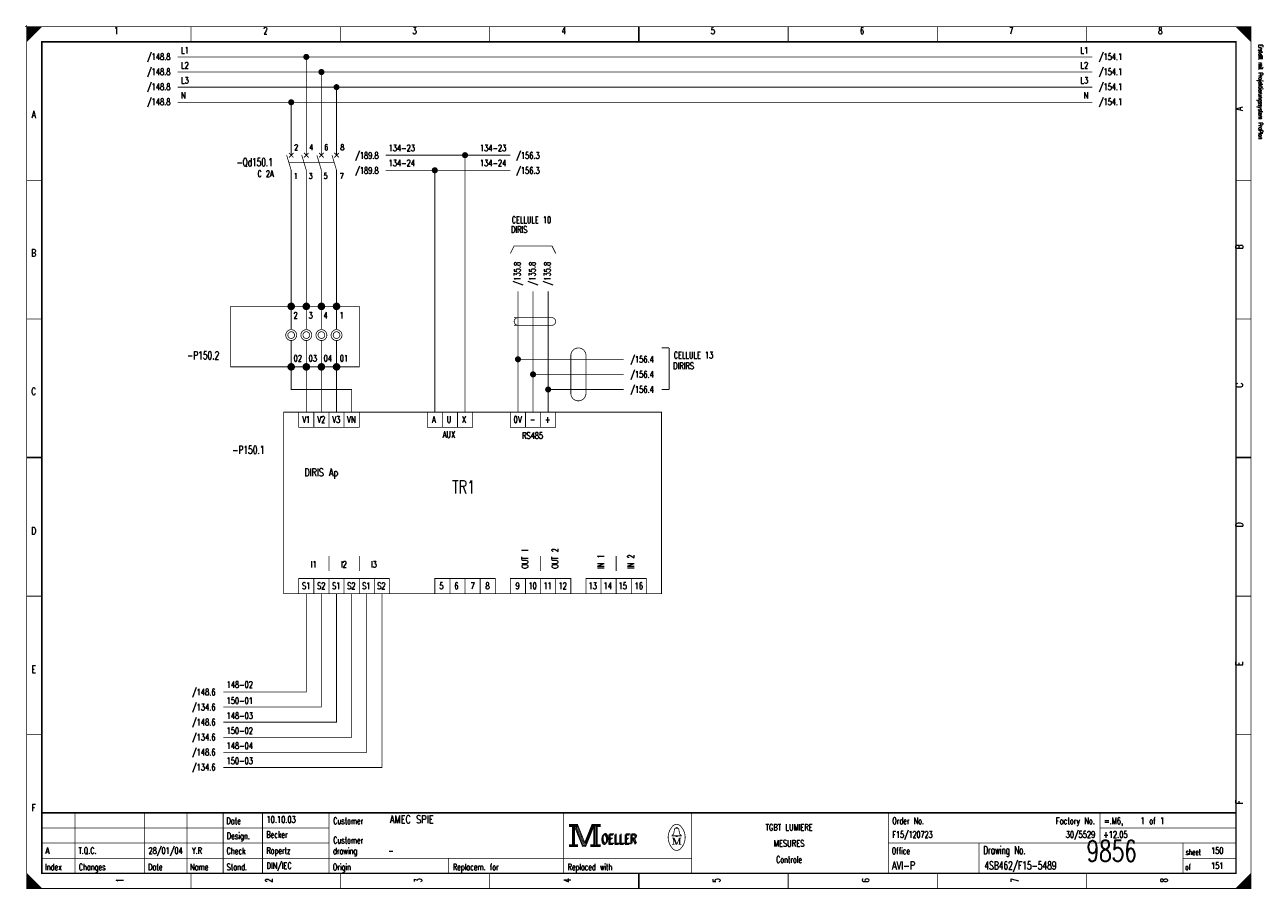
# Model space of a CAD drawing. Extents: x -1 to 409, y 0 to 286.
import ezdxf
from ezdxf.enums import TextEntityAlignment as Align

# ---------------------------------------------------------------- set-up
doc = ezdxf.new("R2010")
doc.units = 0
doc.header["$MEASUREMENT"] = 0
doc.linetypes.add('GESTRICHELT', pattern=[3.75, 3, -0.75])
doc.layers.get('0').update_dxf_attribs({"color": 9, "linetype": 'CONTINUOUS'})
doc.styles.get("Standard").update_dxf_attribs({"font": 'TXT', "bigfont": 'TXT'})

# ---------------------------------------------------------------- blocks, each defined once
blk = doc.blocks.new('BCIRCLE_FILLED')
at = {"color": 0, "linetype": 'Continuous', "const_width": 1, "flags": 128}
blk.add_lwpolyline([(0.5, 0, 1), (-0.5, 0, 1)], format="xyb", close=True, dxfattribs=at)

msp = doc.modelspace()

# ---------------------------------------------------------------- linework, layer by layer
at = {"color": 0}
for points, const_width in [([(-0.5, 285), (0.5, 285)], 0.25), ([(-0.5, 285), (0.5, 285)], 0.25), ([(0, 285.5), (0, 284.5)], 0.25), ([(0, 285.5), (0, 284.5)], 0.25), ([(54.375, 285), (54.375, 280)], 0.25), ([(103.75, 285), (103.75, 280)], 0.25), ([(153.125, 285), (153.125, 280)], 0.25), ([(202.5, 280), (202.5, 285)], 0.5), ([(202.5, 285), (202.5, 280)], 0.25), ([(251.875, 285), (251.875, 280)], 0.25), ([(301.25, 285), (301.25, 280)], 0.25), ([(350.625, 285), (350.625, 280)], 0.25), ([(86, 242.5), (87.5, 237.5)], 0.25), ([(86.75, 243.25), (88.25, 241.75)], 0.3), ([(88, 243), (86.75, 241.75)], 0.3), ([(88.25, 243.25), (87.25, 242.25)], 0.3), ([(91, 242.5), (92.5, 237.5)], 0.25), ([(91.75, 243.25), (93.25, 241.75)], 0.3), ([(93.25, 243.25), (91.75, 241.75)], 0.3), ([(96, 242.5), (97.5, 237.5)], 0.25), ([(98.25, 243.25), (96.75, 241.75)], 0.3), ([(96.75, 243.25), (98.25, 241.75)], 0.3), ([(101, 242.5), (102.5, 237.5)], 0.25), ([(103.25, 243.25), (101.75, 241.75)], 0.3), ([(101.75, 243.25), (103.25, 241.75)], 0.3), ([(0, 234.167), (5, 234.167)], 0.25), ([(405, 234.167), (400, 234.167)], 0.25), ([(87.5, 185), (87.5, 192.5)], 0.25), ([(92.5, 185), (92.5, 192.5)], 0.25), ([(97.5, 185), (97.5, 192.5)], 0.25), ([(102.5, 185), (102.5, 192.5)], 0.25), ([(0, 188.334), (5, 188.334)], 0.25), ([(405, 188.334), (400, 188.334)], 0.25), ([(87.5, 181), (87.5, 172.5)], 0.25), ([(92.5, 181), (92.5, 172.5)], 0.25), ([(97.5, 181), (97.5, 172.5)], 0.25), ([(102.5, 181), (102.5, 172.5)], 0.25), ([(210, 178.75), (212.5, 178.75)], 0.3), ([(212.5, 178.75), (212.5, 165)], 0.3), ([(212.5, 165), (210, 165)], 0.3), ([(5, 142.5), (0, 142.5)], 0.5), ([(0, 142.5), (5, 142.5)], 0.25), ([(400, 142.5), (405, 142.5)], 0.5), ([(405, 142.5), (400, 142.5)], 0.25), ([(100, 110), (100, 105)], 0.25), ([(110, 105), (110, 110)], 0.25), ([(170, 110), (170, 105)], 0.25), ([(195, 105), (195, 110)], 0.25), ([(0, 96.667), (5, 96.667)], 0.25), ([(405, 96.667), (400, 96.667)], 0.25), ([(0, 50.834), (5, 50.834)], 0.25), ([(405, 50.834), (400, 50.834)], 0.25), ([(400, 25), (5, 25)], 0.5), ([(16, 5), (16, 25)], 0.25), ([(39, 5), (39, 25)], 0.25), ([(53, 5), (53, 25)], 0.25), ([(65, 25), (65, 5)], 0.25), ([(78, 25), (78, 5)], 0.25), ([(100, 25), (100, 5)], 0.25), ([(177.5, 25), (177.5, 5)], 0.25), ([(220, 25), (220, 5)], 0.25), ([(285, 25), (285, 5)], 0.25), ([(355, 25), (355, 15)], 0.25), ([(181.5, 20.5), (184, 14.2)], 0.25), ([(184.7, 14.9), (187, 20.6)], 0.25), ([(5, 20), (100, 20)], 0.25), ([(213.5, 16.7), (214.2, 16.7)], 0.25), ([(214.2, 16.7), (215.1, 14.6)], 0.25), ([(214.6, 19.9), (215.5, 19.9)], 0.25), ([(215.1, 14.6), (215.9, 16.7)], 0.25), ([(215.9, 14.6), (215.9, 16.7)], 0.25), ([(215.9, 16.7), (216.5, 16.7)], 0.25), ([(216.1, 16.7), (216.1, 14.6)], 0.25), ([(355, 20), (400, 20)], 0.25), ([(5, 15), (100, 15)], 0.25), ([(184, 14.2), (184.6, 14.2)], 0.25), ([(213.9, 14.6), (214.3, 14.6)], 0.25), ([(216.5, 14.6), (215.7, 14.6)], 0.25), ([(285, 15), (400, 15)], 0.25), ([(315, 15), (315, 5)], 0.25), ([(382.5, 15), (382.5, 5)], 0.25), ([(5, 10), (220, 10)], 0.25), ([(139.5, 10), (139.5, 5)], 0.25), ([(382.5, 10), (400, 10)], 0.25), ([(54.375, 0), (54.375, 5)], 0.25), ([(103.75, 0), (103.75, 5)], 0.25), ([(153.125, 0), (153.125, 5)], 0.25), ([(202.5, 5), (202.5, 0)], 0.5), ([(202.5, 0), (202.5, 5)], 0.25), ([(251.875, 0), (251.875, 5)], 0.25), ([(301.25, 0), (301.25, 5)], 0.25), ([(350.625, 0), (350.625, 5)], 0.25), ([(405, 5), (400, 0)], 0.25), ([(4.75, 0), (4.75, 0.25)], 0.25)]:
    msp.add_lwpolyline(points, dxfattribs=dict(at, const_width=const_width))
at = {"color": 0, "const_width": 0.25, "flags": 128}
for points in [[(0, 142.5), (0, 285), (405, 285), (405, 0), (0, 0), (0, 142.5)], [(0, 285), (5, 285), (0, 280), (0, 285)], [(0.25, 285), (0.25, 280.25), (0.5, 280.5), (0.5, 285), (0.75, 285), (0.75, 280.75), (1, 281), (1, 285), (1.25, 285), (1.25, 281.25), (1.5, 281.5), (1.5, 285), (1.75, 285), (1.75, 281.75), (2, 282)], [(2, 282), (2, 285), (2.25, 285), (2.25, 282.25), (2.5, 282.5), (2.5, 285), (2.75, 285), (2.75, 282.75), (3, 283), (3, 285), (3.25, 285), (3.25, 283.25), (3.5, 283.5), (3.5, 285), (3.75, 285)], [(3.75, 285), (3.75, 283.75), (4, 284), (4, 285), (4.25, 285), (4.25, 284.25), (4.5, 284.5), (4.5, 285), (4.75, 285), (4.75, 284.75)], [(400, 285), (405, 280), (404.75, 280.25), (404.75, 285), (404.5, 285), (404.5, 280.5), (404.25, 280.75), (404.25, 285), (404, 285), (404, 281), (403.75, 281.25), (403.75, 285), (403.5, 285), (403.5, 281.5), (403.25, 281.75)], [(401.5, 283.5), (401.5, 285), (401.25, 285), (401.25, 283.75), (401, 284), (401, 285), (400.75, 285), (400.75, 284.25), (400.5, 284.5), (400.5, 285), (400.25, 285), (400.25, 284.75)], [(403.25, 281.75), (403.25, 285), (403, 285), (403, 282), (402.75, 282.25), (402.75, 285), (402.5, 285), (402.5, 282.5), (402.25, 282.75), (402.25, 285), (402, 285), (402, 283), (401.75, 283.25), (401.75, 285), (401.5, 285)], [(352.5, 275), (50, 275)], [(92.5, 242.5), (92.5, 275)], [(352.5, 270), (50, 270)], [(97.5, 242.5), (97.5, 270)], [(352.5, 265), (50, 265)], [(102.5, 242.5), (102.5, 265)], [(352.5, 260), (50, 260)], [(87.5, 242.5), (87.5, 260)], [(145, 157.5), (145, 242.5), (118.75, 242.5)], [(160, 242.5), (145, 242.5)], [(87.5, 192.5), (87.5, 237.5)], [(92.5, 192.5), (92.5, 237.5)], [(97.5, 192.5), (97.5, 237.5)], [(102.5, 192.5), (102.5, 237.5)], [(160, 237.5), (118.75, 237.5)], [(135, 157.5), (135, 237.5)], [(175, 210), (173.75, 212.5), (161.25, 212.5), (160, 210)], [(197.5, 175), (162.5, 175), (162.5, 197.5)], [(197.5, 170), (167.5, 170), (167.5, 197.5)], [(197.5, 165), (172.5, 165), (172.5, 197.5)], [(182.75, 178.75), (182.25, 178.75)], [(107.5, 157.5), (107.5, 165), (87.5, 165), (87.5, 172.5)], [(92.5, 157.5), (92.5, 172.5)], [(97.5, 157.5), (97.5, 172.5)], [(102.5, 157.5), (102.5, 172.5)], [(162.5, 157.5), (162.5, 175)], [(167.5, 157.5), (167.5, 170)], [(172.5, 157.5), (172.5, 165)], [(65, 65), (92.5, 65), (92.5, 97.5)], [(65, 60), (97.5, 60), (97.5, 97.5)], [(65, 55), (102.5, 55), (102.5, 97.5)], [(65, 50), (107.5, 50), (107.5, 97.5)], [(65, 45), (112.5, 45), (112.5, 97.5)], [(65, 40), (117.5, 40), (117.5, 97.5)], [(179.5, 21.2), (179.5, 20.5), (180.5, 20.5), (180.5, 14.5), (179.5, 14.5), (179.5, 13.8), (182.2, 13.8), (182.2, 14.5), (181.2, 14.5), (181.2, 20.5), (182.2, 20.5), (182.2, 21.2), (179.5, 21.2)], [(180.7, 20.7), (180.7, 14.3), (181, 14.3), (181, 20.7)], [(181.2, 20.5), (183.9, 13.8), (184.9, 13.8), (187.6, 20.5)], [(181.8, 20.5), (184.2, 14.6), (184.6, 14.6)], [(182.2, 21.2), (184.6, 15.2), (187, 21.2)], [(182.2, 20.5), (184.4, 14.9), (184.7, 14.9)], [(184.6, 14.2), (184.9, 14.2), (187.4, 20.5)], [(184.6, 14.6), (184.8, 14.6), (187.2, 20.5)], [(187.6, 20.5), (187.6, 14.5), (186.6, 14.5), (186.6, 13.8), (187.1, 13.8)], [(187, 21.2), (187, 20.5), (188, 20.5), (188, 14.5), (187, 14.5), (187, 13.8), (189.7, 13.8), (189.7, 14.5), (188.7, 14.5), (188.7, 20.5), (189.7, 20.5), (189.7, 21.2), (187, 21.2)], [(187.8, 20.7), (187.8, 14.3), (188.3, 14.3), (188.3, 20.7), (188.5, 20.7), (188.5, 14.3)], [(214.8, 17.4), (213.5, 17.4), (213.5, 17.6), (214, 18), (214.3, 19.6)], [(213.9, 16.7), (213.9, 14.6), (213.5, 14.6)], [(213.9, 16.7), (214.8, 14.6), (215.1, 14.6)], [(214.8, 19.9), (214.8, 20.2), (215.2, 20.2), (215.2, 19.9)], [(215.2, 17.4), (216.5, 17.4), (216.5, 17.6), (216, 18), (215.7, 19.6)], [(0, 5), (0, 0), (5, 0), (0, 5), (0.25, 4.75), (0.25, 0), (0.5, 0), (0.5, 4.5), (0.75, 4.25), (0.75, 0), (1, 0), (1, 4), (1.25, 3.75), (1.25, 0), (1.5, 0)], [(404.75, 4.75), (404.75, 0), (404.5, 0), (404.5, 4.5), (404.25, 4.25), (404.25, 0), (404, 0), (404, 4), (403.75, 3.75), (403.75, 0), (403.5, 0), (403.5, 3.5), (403.25, 3.25), (403.25, 0), (403, 0)], [(1.5, 0), (1.5, 3.5), (1.75, 3.25), (1.75, 0), (2, 0), (2, 3), (2.25, 2.75), (2.25, 0), (2.5, 0), (2.5, 2.5), (2.75, 2.25), (2.75, 0), (3, 0), (3, 2), (3.25, 1.75)], [(3.25, 1.75), (3.25, 0), (3.5, 0), (3.5, 1.5), (3.75, 1.25), (3.75, 0), (4, 0), (4, 1), (4.25, 0.75), (4.25, 0), (4.5, 0), (4.5, 0.5), (4.75, 0.25)], [(401.25, 1.25), (401.25, 0), (401, 0), (401, 1), (400.75, 0.75), (400.75, 0), (400.5, 0), (400.5, 0.5), (400.25, 0.25), (400.25, 0)], [(403, 0), (403, 3), (402.75, 2.75), (402.75, 0), (402.5, 0), (402.5, 2.5), (402.25, 2.25), (402.25, 0), (402, 0), (402, 2), (401.75, 1.75), (401.75, 0), (401.5, 0), (401.5, 1.5), (401.25, 1.25)]]:
    msp.add_lwpolyline(points, dxfattribs=at)
at = {"color": 0, "flags": 128}
for points, const_width in [([(0, 285), (405, 285), (405, 0), (0, 0)], 0.25), ([(5, 280), (400, 280), (400, 5), (5, 5)], 0.5), ([(5, 280), (400, 280), (400, 5), (5, 5)], 0.25), ([(110, 172.5), (67.5, 172.5), (67.5, 192.5), (110, 192.5)], 0.25), ([(85, 157.5), (210, 157.5), (210, 97.5), (85, 97.5)], 0.25), ([(90, 157.5), (95, 157.5), (95, 152.5), (90, 152.5)], 0.25), ([(95, 157.5), (100, 157.5), (100, 152.5), (95, 152.5)], 0.25), ([(100, 157.5), (105, 157.5), (105, 152.5), (100, 152.5)], 0.25), ([(105, 157.5), (110, 157.5), (110, 152.5), (105, 152.5)], 0.25), ([(132.5, 157.5), (137.5, 157.5), (137.5, 152.5), (132.5, 152.5)], 0.25), ([(137.5, 157.5), (142.5, 157.5), (142.5, 152.5), (137.5, 152.5)], 0.25), ([(142.5, 157.5), (147.5, 157.5), (147.5, 152.5), (142.5, 152.5)], 0.25), ([(160, 157.5), (165, 157.5), (165, 152.5), (160, 152.5)], 0.25), ([(165, 157.5), (170, 157.5), (170, 152.5), (165, 152.5)], 0.25), ([(170, 157.5), (175, 157.5), (175, 152.5), (170, 152.5)], 0.25), ([(90, 102.5), (95, 102.5), (95, 97.5), (90, 97.5)], 0.25), ([(95, 102.5), (100, 102.5), (100, 97.5), (95, 97.5)], 0.25), ([(100, 102.5), (105, 102.5), (105, 97.5), (100, 97.5)], 0.25), ([(105, 102.5), (110, 102.5), (110, 97.5), (105, 97.5)], 0.25), ([(110, 102.5), (115, 102.5), (115, 97.5), (110, 97.5)], 0.25), ([(115, 102.5), (120, 102.5), (120, 97.5), (115, 97.5)], 0.25), ([(135, 102.5), (140, 102.5), (140, 97.5), (135, 97.5)], 0.25), ([(140, 102.5), (145, 102.5), (145, 97.5), (140, 97.5)], 0.25), ([(145, 102.5), (150, 102.5), (150, 97.5), (145, 97.5)], 0.25), ([(150, 102.5), (155, 102.5), (155, 97.5), (150, 97.5)], 0.25), ([(160, 102.5), (165, 102.5), (165, 97.5), (160, 97.5)], 0.25), ([(165, 102.5), (170, 102.5), (170, 97.5), (165, 97.5)], 0.25), ([(170, 102.5), (175, 102.5), (175, 97.5), (170, 97.5)], 0.25), ([(175, 102.5), (180, 102.5), (180, 97.5), (175, 97.5)], 0.25), ([(185, 102.5), (190, 102.5), (190, 97.5), (185, 97.5)], 0.25), ([(190, 102.5), (195, 102.5), (195, 97.5), (190, 97.5)], 0.25), ([(195, 102.5), (200, 102.5), (200, 97.5), (195, 97.5)], 0.25), ([(200, 102.5), (205, 102.5), (205, 97.5), (200, 97.5)], 0.25), ([(179.7, 21), (182, 21), (182, 20.7), (179.7, 20.7)], 0.25), ([(187.2, 21), (189.5, 21), (189.5, 20.7), (187.2, 20.7)], 0.25), ([(214.8, 17.4), (215.2, 17.4), (215.2, 17.1), (214.8, 17.1)], 0.25), ([(179.7, 14.3), (182, 14.3), (182, 14), (179.7, 14)], 0.25), ([(186.8, 14.3), (189.5, 14.3), (189.5, 14), (186.8, 14)], 0.25)]:
    msp.add_lwpolyline(points, close=True, dxfattribs=dict(at, const_width=const_width))
at = {"color": 0, "linetype": 'GESTRICHELT', "const_width": 0.25}
for points in [[(86.75, 240), (101.75, 240)], [(161.25, 188.75), (173.75, 188.75)], [(161.25, 186.25), (173.75, 186.25)], [(180, 176.25), (180, 163.75)], [(185, 176.25), (185, 163.75)]]:
    msp.add_lwpolyline(points, dxfattribs=at)
at = {"color": 0, "flags": 128}
for points, const_width in [([(88.5, 192.5, 1), (86.5, 192.5, 1)], 0.5), ([(88, 192.5, 1), (87, 192.5, 1)], 0.5), ([(87.75, 192.5, 1), (87.25, 192.5, 1)], 0.5), ([(93.5, 192.5, 1), (91.5, 192.5, 1)], 0.5), ([(93, 192.5, 1), (92, 192.5, 1)], 0.5), ([(92.75, 192.5, 1), (92.25, 192.5, 1)], 0.5), ([(98.5, 192.5, 1), (96.5, 192.5, 1)], 0.5), ([(98, 192.5, 1), (97, 192.5, 1)], 0.5), ([(97.75, 192.5, 1), (97.25, 192.5, 1)], 0.5), ([(103.5, 192.5, 1), (101.5, 192.5, 1)], 0.5), ([(103, 192.5, 1), (102, 192.5, 1)], 0.5), ([(102.75, 192.5, 1), (102.25, 192.5, 1)], 0.5), ([(89.3, 183, 1), (85.7, 183, 1)], 0.25), ([(94.3, 183, 1), (90.7, 183, 1)], 0.25), ([(99.3, 183, 1), (95.7, 183, 1)], 0.25), ([(104.3, 183, 1), (100.7, 183, 1)], 0.25), ([(88.612, 183, 1), (86.388, 183, 1)], 0.25), ([(93.612, 183, 1), (91.388, 183, 1)], 0.25), ([(98.612, 183, 1), (96.388, 183, 1)], 0.25), ([(103.612, 183, 1), (101.388, 183, 1)], 0.25), ([(88.5, 172.5, 1), (86.5, 172.5, 1)], 0.5), ([(88, 172.5, 1), (87, 172.5, 1)], 0.5), ([(87.75, 172.5, 1), (87.25, 172.5, 1)], 0.5), ([(93.5, 172.5, 1), (91.5, 172.5, 1)], 0.5), ([(93, 172.5, 1), (92, 172.5, 1)], 0.5), ([(92.75, 172.5, 1), (92.25, 172.5, 1)], 0.5), ([(98.5, 172.5, 1), (96.5, 172.5, 1)], 0.5), ([(98, 172.5, 1), (97, 172.5, 1)], 0.5), ([(97.75, 172.5, 1), (97.25, 172.5, 1)], 0.5), ([(103.5, 172.5, 1), (101.5, 172.5, 1)], 0.5), ([(103, 172.5, 1), (102, 172.5, 1)], 0.5), ([(102.75, 172.5, 1), (102.25, 172.5, 1)], 0.5)]:
    msp.add_lwpolyline(points, format="xyb", close=True, dxfattribs=dict(at, const_width=const_width))
at = {"color": 0, "linetype": 'GESTRICHELT', "const_width": 0.25, "flags": 128}
for points in [[(162.5, 188.75, 1), (162.5, 186.25, 1)], [(173.75, 186.25, 1), (173.75, 188.75, 1)], [(185, 176.25, 1), (180, 176.25, 1)], [(180, 163.75, 1), (185, 163.75, 1)]]:
    msp.add_lwpolyline(points, format="xyb", dxfattribs=at)
at = {"color": 0, "const_width": 0.25, "flags": 128}
for points in [[(213.499601, 20.388348, 0.373815), (213.488, 13.425, 0.373815)], [(216.493359, 20.403602, 0.530775), (213.513, 20.413, 0.530775)], [(216.498075, 13.401685, 0.378582), (216.463, 20.438, 0.378582)], [(214.6, 19.9, 0.414214), (214.3, 19.6, 0.414214)], [(215.7, 19.6, 0.414214), (215.4, 19.9, 0.414214)], [(213.502705, 13.401803, 0.532213), (216.488, 13.388, 0.532213)]]:
    msp.add_lwpolyline(points, format="xyb", dxfattribs=at)

# ---------------------------------------------------------------- block references
at = {"color": 0}
for p in [(92.5, 275), (97.5, 270), (102.5, 265), (87.5, 260), (145, 242.5), (135, 237.5), (162.5, 175), (167.5, 170), (172.5, 165)]:
    msp.add_blockref('BCIRCLE_FILLED', p, dxfattribs=at)

# ---------------------------------------------------------------- texts
for s, height, width, p in [('1', 2.38125, 0.672, (29.654421, 284.858032)), ('2', 2.38125, 0.672, (78.988169, 284.858032)), ('3', 2.38125, 0.672, (128.321918, 284.858032)), ('4', 2.38125, 0.672, (177.655666, 284.858032)), ('5', 2.38125, 0.672, (226.989415, 284.858032)), ('6', 2.38125, 0.672, (276.323163, 284.858032)), ('7', 2.38125, 0.672, (325.656912, 284.858032)), ('8', 2.38125, 0.672, (374.99066, 284.858032)), ('A', 2.38125, 0.76, (2.325654, 257.174346)), ('B', 2.38125, 0.76, (2.325654, 211.389788)), ('-P150.2', 2.619375, 0.691429, (58.402864, 177.601494)), ('/156.4', 2.143125, 0.68, (203.564757, 176.039851)), ('/156.4', 2.143125, 0.68, (203.564757, 171.070984)), ('C', 2.38125, 0.76, (2.325654, 165.60523)), ('/156.4', 2.143125, 0.68, (203.564757, 166.102117)), ('V1', 2.143125, 0.716, (92.475093, 156.164384)), ('V2', 2.143125, 0.716, (97.44396, 156.164384)), ('V3', 2.143125, 0.716, (102.412827, 156.164384)), ('VN', 2.143125, 0.76, (107.381694, 156.164384)), ('A', 2.143125, 0.76, (134.710461, 156.164384)), ('U', 2.143125, 0.76, (139.679328, 156.164384)), ('X', 2.143125, 0.76, (144.648194, 156.164384)), ('0V', 2.143125, 0.716, (162.394147, 156.164384)), ('+', 2.143125, 0.696, (172.33188, 156.164384)), ('-', 2.143125, 0.696, (167.363014, 156.164384)), ('AUX', 2.143125, 0.76, (139.679328, 151.195517)), ('RS485', 2.143125, 0.7072, (167.363014, 150.840598)), ('DIRIS Ap', 2.619375, 0.732, (97.44396, 138.915318)), ('D', 2.38125, 0.76, (2.325654, 119.465753)), ('I1', 2.143125, 0.716, (94.959527, 108.250311)), ('I2', 2.143125, 0.716, (104.89726, 108.250311)), ('I3', 2.143125, 0.716, (114.834994, 108.250311)), ('S1', 2.143125, 0.716, (92.475093, 101.15193)), ('S2', 2.143125, 0.716, (97.44396, 101.15193)), ('S1', 2.143125, 0.716, (102.412827, 101.15193)), ('S2', 2.143125, 0.716, (107.381694, 101.15193)), ('S1', 2.143125, 0.716, (112.35056, 101.15193)), ('S2', 2.143125, 0.716, (117.319427, 101.15193)), ('5', 2.143125, 0.672, (137.194894, 101.15193)), ('6', 2.143125, 0.672, (142.163761, 101.15193)), ('7', 2.143125, 0.672, (147.487547, 101.15193)), ('8', 2.143125, 0.672, (152.456413, 101.15193)), ('9', 2.143125, 0.672, (162.394147, 101.15193)), ('10', 2.143125, 0.672, (167.363014, 101.15193)), ('11', 2.143125, 0.672, (172.33188, 101.15193)), ('12', 2.143125, 0.672, (177.300747, 101.15193)), ('13', 2.143125, 0.672, (187.238481, 101.15193)), ('14', 2.143125, 0.672, (192.207347, 101.15193)), ('15', 2.143125, 0.672, (197.176214, 101.15193)), ('16', 2.143125, 0.672, (202.5, 101.15193)), ('E', 2.38125, 0.76, (2.325654, 73.681196)), ('F', 2.38125, 0.76, (2.325654, 27.896638)), ('TGBT LUMIERE', 2.143125, 0.754667, (252.188667, 21.295143)), ('MESURES', 2.143125, 0.76, (252.188667, 15.971357)), ('Controle', 2.143125, 0.62, (252.188667, 10.647572))]:
    msp.add_text(s, height=height, dxfattribs=dict(at, width=width)).set_placement(p, align=Align.TOP_CENTER)
at = {"color": 0, "width": 0.622634}
msp.add_text('Erstellt mit Projektierungssystem ProPlan', height=1.42875, rotation=270, dxfattribs=at).set_placement((407.023879, 279.056912), align=Align.BOTTOM_LEFT)
at = {"color": 0}
for s, height, width, p in [('/148.8', 2.143125, 0.68, (47.577833, 276.127024)), ('L1', 2.143125, 0.716, (351.1401, 278.256538)), ('/148.8', 2.143125, 0.68, (47.577833, 271.158157)), ('L2', 2.143125, 0.716, (351.1401, 273.287671)), ('/148.8', 2.143125, 0.68, (47.577833, 266.18929)), ('L3', 2.143125, 0.716, (351.1401, 268.318804)), ('N', 2.143125, 0.76, (351.157846, 263.349938)), ('/148.8', 2.143125, 0.68, (47.577833, 261.220423)), ('134-23', 2.143125, 0.676, (158.640878, 245.958904)), ('-Qd150.1', 2.619375, 0.68, (81.437111, 241.486924)), ('/189.8', 2.143125, 0.68, (116.43213, 243.474471)), ('/189.8', 2.143125, 0.68, (116.43213, 238.505604)), ('134-24', 2.143125, 0.676, (158.640878, 240.990037)), ('C 2A', 2.143125, 0.722, (81.676681, 237.440847)), ('-P150.1', 2.619375, 0.691429, (78.659869, 146.368618)), ('/148.6', 2.143125, 0.68, (62.484433, 66.014944)), ('/134.6', 2.143125, 0.68, (62.484433, 61.046077)), ('/148.6', 2.143125, 0.68, (62.484433, 56.07721)), ('/134.6', 2.143125, 0.68, (62.484433, 51.108344)), ('/148.6', 2.143125, 0.68, (62.484433, 46.139477)), ('/134.6', 2.143125, 0.68, (62.484433, 41.17061)), ('Factory No.', 2.143125, 0.646545, (353.349471, 23.424658))]:
    msp.add_text(s, height=height, dxfattribs=dict(at, width=width)).set_placement(p, align=Align.TOP_RIGHT)
for s, height, width, p in [('L1', 2.143125, 0.716, (51.048941, 278.256538)), ('/154.1', 2.143125, 0.68, (354.653798, 276.127024)), ('L2', 2.143125, 0.716, (51.048941, 273.287671)), ('/154.1', 2.143125, 0.68, (354.653798, 271.158157)), ('L3', 2.143125, 0.716, (51.048941, 268.318804)), ('/154.1', 2.143125, 0.68, (354.653798, 266.18929)), ('N', 2.143125, 0.76, (51.024097, 263.349938)), ('/154.1', 2.143125, 0.68, (354.653798, 261.220423)), ('134-23', 2.143125, 0.676, (119.734651, 245.958904)), ('/156.3', 2.143125, 0.68, (161.932752, 243.474471)), ('134-24', 2.143125, 0.676, (119.734651, 240.990037)), ('/156.3', 2.143125, 0.68, (161.932752, 238.505604)), ('1', 1.905, 0.672, (88.265753, 236.589041)), ('3', 1.905, 0.672, (93.23462, 236.589041)), ('5', 1.905, 0.672, (98.203487, 236.589041)), ('7', 1.905, 0.672, (103.527273, 236.589041)), ('CELLULE 10', 2.143125, 0.736, (160.456289, 222.179328)), ('DIRIS', 2.143125, 0.76, (160.170579, 218.985056)), ('2', 2.143125, 0.672, (88.265753, 190.591532)), ('3', 2.143125, 0.672, (93.23462, 190.591532)), ('4', 2.143125, 0.672, (98.203487, 190.591532)), ('1', 2.143125, 0.672, (103.527273, 190.591532)), ('02', 2.143125, 0.672, (88.315442, 176.39477)), ('03', 2.143125, 0.672, (93.284309, 176.39477)), ('04', 2.143125, 0.672, (98.253176, 176.39477)), ('01', 2.143125, 0.672, (103.576961, 176.39477)), ('CELLULE 13', 2.143125, 0.736, (214.049066, 177.459527)), ('DIRIRS', 2.143125, 0.76, (213.837889, 173.910336)), ('TR1', 4.28625, 0.730667, (140.749408, 134.940224)), ('148-02', 2.143125, 0.676, (66.141874, 68.499377)), ('150-01', 2.143125, 0.676, (66.141874, 63.175592)), ('148-03', 2.143125, 0.676, (66.141874, 58.206725)), ('150-02', 2.143125, 0.676, (66.141874, 53.237858)), ('148-04', 2.143125, 0.676, (66.141874, 48.268991)), ('150-03', 2.143125, 0.676, (66.141874, 43.300125)), ('Date', 2.143125, 0.64, (66.054919, 23.424658)), ('Customer', 2.143125, 0.62, (101.403082, 23.424658)), ('Order No.', 2.143125, 0.656889, (286.328331, 23.424658)), ('=.M6,    1 of 1', 2.143125, 0.682667, (356.396451, 23.424658)), ('Design.', 2.143125, 0.636571, (66.191563, 18.455791)), ('Customer', 2.143125, 0.62, (101.403082, 17.036115)), ('OELLER', 3.095625, 0.76, (189.964259, 17.745953)), ('OELLER', 3.095625, 0.76, (189.964259, 17.745953)), ('OELLER', 3.095625, 0.76, (190.319178, 18.100872)), ('Check', 2.143125, 0.632, (66.11703, 13.486924)), ('drawing', 2.143125, 0.6, (101.328549, 13.486924)), ('Office', 2.143125, 0.626667, (286.154421, 13.486924)), ('Drawing No.', 2.619375, 0.646545, (316.427242, 13.983811)), ('sheet', 1.905, 0.6, (383.377397, 12.990037)), ('Index', 2.143125, 0.632, (6.086021, 8.163138)), ('Changes', 2.143125, 0.622857, (17.262422, 8.163138)), ('Stand.', 2.143125, 0.642667, (66.11703, 8.163138)), ('Origin', 2.143125, 0.626667, (101.266438, 8.163138)), ('Replacem. for', 2.143125, 0.627077, (140.973007, 8.163138)), ('Replaced with', 2.143125, 0.619692, (178.949346, 8.163138)), ('of', 1.905, 0.6, (383.228331, 8.021171)), ('Date', 2.143125, 0.64, (40.145828, 8.163138)), ('Name', 2.143125, 0.64, (54.03736, 8.163138))]:
    msp.add_text(s, height=height, dxfattribs=dict(at, width=width)).set_placement(p, align=Align.TOP_LEFT)
for s, height, width, p in [('A', 2.38125, 0.76, (399.909527, 257.174346)), ('B', 2.38125, 0.76, (399.909527, 211.389788)), ('/135.8', 2.143125, 0.68, (161.222914, 199.464508)), ('/135.8', 2.143125, 0.68, (166.191781, 199.464508)), ('/135.8', 2.143125, 0.68, (171.160648, 199.464508)), ('C', 2.38125, 0.76, (399.921949, 165.60523)), ('D', 2.38125, 0.76, (399.921949, 119.465753)), ('OUT 1', 2.143125, 0.7296, (163.744614, 105.765878)), ('OUT 2', 2.143125, 0.7296, (173.682347, 105.765878)), ('IN 1', 2.143125, 0.722, (188.832067, 105.765878)), ('IN 2', 2.143125, 0.722, (198.769801, 105.765878)), ('E', 2.38125, 0.76, (399.909527, 73.681196)), ('F', 2.38125, 0.76, (399.909527, 27.896638))]:
    msp.add_text(s, height=height, rotation=90, dxfattribs=dict(at, width=width)).set_placement(p, align=Align.TOP_LEFT)
for s, height, width, p in [('2', 1.905, 0.672, (88.485803, 243.573848)), ('4', 1.905, 0.672, (93.45467, 243.573848)), ('6', 1.905, 0.672, (98.423537, 243.573848)), ('8', 1.905, 0.672, (103.747323, 243.573848)), ('10.10.03', 2.143125, 0.678, (79.33599, 21.082192)), ('AMEC SPIE', 2.619375, 0.752889, (120.157005, 20.769863)), ('Becker', 2.143125, 0.626667, (79.273879, 16.113325)), ('F15/120723', 2.143125, 0.6832, (286.390442, 16.113325)), ('+12.05', 2.143125, 0.68, (356.110741, 16.113325)), ('A', 2.143125, 0.76, (6.212017, 10.789539)), ('T.Q.C.', 2.143125, 0.728, (17.163045, 10.789539)), ('28/01/04', 2.143125, 0.678, (40.294894, 10.789539)), ('Y.R', 2.143125, 0.738667, (54.665567, 10.789539)), ('Ropertz', 2.143125, 0.622857, (79.323568, 10.789539)), ('-', 2.143125, 0.696, (119.651245, 10.789539)), ('9856', 7, 0.6928, (350.581462, 6.783637)), ('150', 2.143125, 0.672, (391.771233, 10.789539)), ('DIN/IEC', 2.143125, 0.750857, (79.348412, 5.820672)), ('AVI-P', 2.619375, 0.7472, (286.241376, 5.508344)), ('4SB462/F15-5489', 2.619375, 0.6928, (316.787484, 5.508344)), ('151', 2.143125, 0.672, (391.771233, 5.820672))]:
    msp.add_text(s, height=height, dxfattribs=dict(at, width=width)).set_placement(p, align=Align.BOTTOM_LEFT)
at = {"color": 0, "width": 0.675429}
msp.add_text('30/5529', height=2.143125, dxfattribs=at).set_placement((353.464819, 16.113325), align=Align.BOTTOM_RIGHT)
at = {"color": 0, "width": 0.672}
for s, p in [('1', (29.654421, 2.697385)), ('2', (78.988169, 2.697385)), ('3', (128.321918, 2.697385)), ('4', (177.655666, 2.697385)), ('5', (226.989415, 2.697385)), ('6', (276.323163, 2.697385)), ('7', (325.656912, 2.697385)), ('8', (374.99066, 2.697385))]:
    msp.add_text(s, height=2.38125, rotation=90, dxfattribs=at).set_placement(p, align=Align.TOP_CENTER)

doc.saveas('drawing.dxf')
